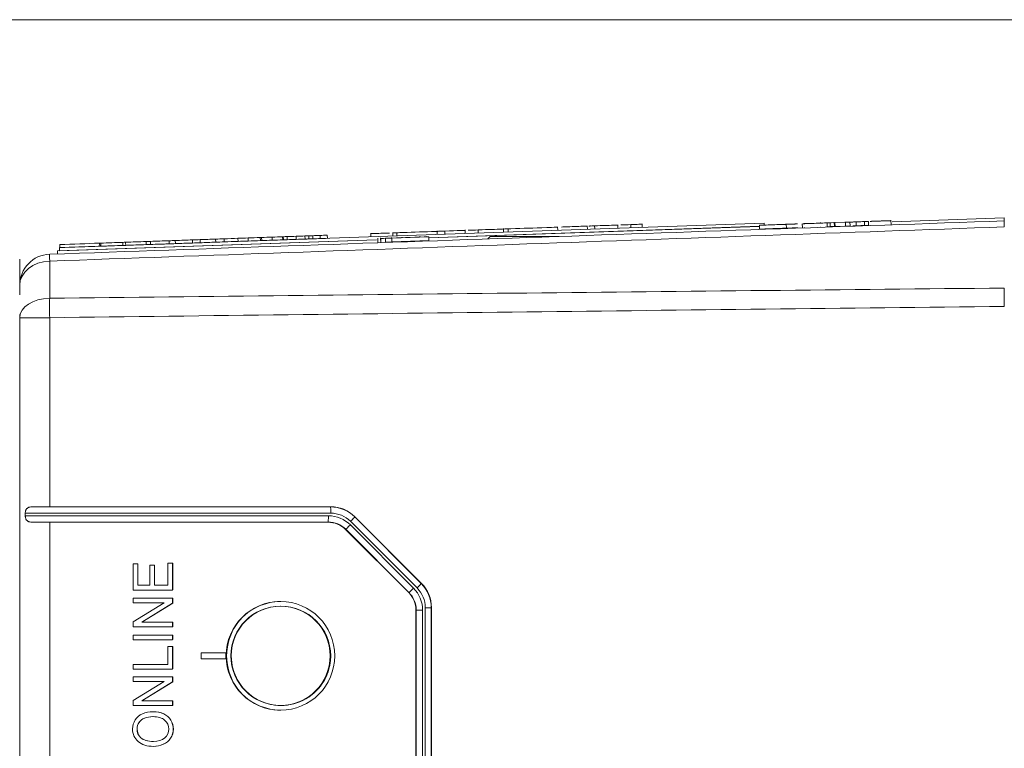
# Model space of a CAD drawing. Header units: millimetres. Extents: x 4 to 836, y 5 to 589.
# Tile 18 of 75: x 490 to 522, y 189 to 212. Entities that reach past the tile are written whole.
import ezdxf

# ---------------------------------------------------------------- set-up
doc = ezdxf.new("R2010")
doc.units = ezdxf.units.MM
doc.layers.add('1', color=7, linetype='Continuous', true_color=0xffffff)

msp = doc.modelspace()

# ---------------------------------------------------------------- linework, layer by layer
at = {"layer": '1', "color": 251, "linetype": 'Continuous', "lineweight": 18}
msp.add_line((551.808, 212.066), (463.199, 212.066), dxfattribs=at)
at = {"layer": '1', "color": 7, "linetype": 'Continuous', "lineweight": 18}
for p, q in [((513.914, 205.52), (491.228, 204.728)), ((513.764, 205.449), (513.768, 205.325)), ((513.917, 205.455), (513.914, 205.52)), ((514.427, 205.488), (514.427, 205.473)), ((514.632, 205.355), (514.628, 205.48)), ((514.909, 205.505), (514.909, 205.489)), ((515.148, 205.373), (515.143, 205.498)), ((515.203, 205.5), (515.203, 205.515)), ((515.341, 205.505), (515.346, 205.505)), ((515.729, 205.518), (515.729, 205.534)), ((515.944, 205.401), (515.939, 205.525)), ((516.005, 205.543), (516.005, 205.528)), ((516.17, 205.534), (516.175, 205.409)), ((516.674, 205.551), (516.678, 205.426)), ((516.878, 205.433), (516.874, 205.558)), ((517.093, 205.581), (517.094, 205.566)), ((517.098, 205.441), (517.099, 205.43)), ((517.271, 205.572), (517.275, 205.447)), ((518.001, 205.462), (517.995, 205.613)), ((513.765, 205.415), (503.117, 205.043)), ((514.432, 205.348), (514.432, 205.337)), ((514.914, 205.365), (514.914, 205.354)), ((515.208, 205.364), (515.208, 205.375)), ((515.734, 205.383), (515.733, 205.393)), ((516.01, 205.403), (516.01, 205.392)), ((501.437, 204.984), (491.232, 204.628)), ((501.474, 205.036), (501.48, 204.885)), ((501.564, 205.039), (501.569, 204.888)), ((501.564, 205.023), (501.569, 205.024)), ((501.724, 205.029), (501.728, 204.904)), ((501.747, 205.045), (501.747, 205.03)), ((501.751, 204.905), (501.752, 204.894)), ((501.919, 205.036), (501.919, 205.051)), ((501.924, 204.9), (501.923, 204.911)), ((501.926, 205.036), (501.93, 204.911)), ((502.249, 205.063), (502.249, 205.047)), ((502.254, 204.922), (502.254, 204.912)), ((502.263, 205.048), (502.262, 205.063)), ((502.267, 204.912), (502.267, 204.923)), ((502.451, 205.07), (502.452, 205.054)), ((502.456, 204.93), (502.457, 204.919)), ((502.754, 205.065), (502.754, 205.081)), ((502.759, 204.93), (502.759, 204.94)), ((502.82, 205.067), (502.819, 205.083)), ((502.825, 204.932), (502.824, 204.942)), ((502.841, 205.068), (502.84, 205.084)), ((502.845, 204.933), (502.845, 204.943)), ((503.028, 205.075), (503.027, 205.09)), ((503.033, 204.939), (503.032, 204.95)), ((503.116, 205.078), (503.121, 204.953)), ((491.232, 204.628), (491.228, 204.728)), ((494.868, 193.444), (493.602, 193.444)), ((493.602, 193.444), (493.602, 193.296)), ((494.868, 193.444), (494.871, 193.444)), ((494.868, 193.286), (494.868, 193.444)), ((494.871, 193.286), (494.871, 193.444)), ((493.602, 193.296), (494.596, 193.296)), ((494.596, 193.296), (493.602, 192.683)), ((493.873, 192.673), (494.868, 193.286)), ((493.877, 192.673), (494.871, 193.286)), ((494.868, 193.286), (494.871, 193.286)), ((493.602, 192.683), (493.602, 192.525)), ((493.602, 192.525), (494.868, 192.525)), ((494.868, 192.673), (493.873, 192.673)), ((494.868, 192.673), (494.871, 192.673)), ((494.868, 192.525), (494.868, 192.673)), ((494.868, 192.525), (494.871, 192.525)), ((494.871, 192.525), (494.871, 192.673)), ((496.588, 191.689), (495.789, 191.689)), ((495.789, 191.689), (495.789, 191.489)), ((495.789, 191.489), (496.588, 191.489)), ((496.588, 191.689), (496.592, 191.689)), ((496.588, 191.489), (496.588, 191.689)), ((496.588, 191.489), (496.592, 191.489)), ((496.592, 191.489), (496.592, 191.689)), ((499.958, 191.589), (499.958, 191.589)), ((494.35, 191.315), (494.353, 191.315)), ((494.868, 191.16), (494.868, 191.169)), ((493.602, 190.908), (494.868, 190.908)), ((493.602, 190.759), (493.602, 190.908)), ((494.868, 190.908), (494.871, 190.908)), ((494.868, 190.908), (494.868, 190.749)), ((494.871, 190.908), (494.871, 190.749)), ((494.596, 190.759), (493.602, 190.759)), ((493.602, 190.147), (494.595, 190.759)), ((494.868, 190.749), (493.873, 190.136)), ((494.871, 190.749), (493.877, 190.136)), ((494.868, 190.749), (494.871, 190.749)), ((493.602, 189.988), (493.602, 190.147)), ((493.602, 189.988), (493.606, 189.988)), ((494.868, 189.988), (493.602, 189.988)), ((494.871, 189.988), (493.606, 189.988)), ((493.873, 190.136), (494.868, 190.136)), ((494.868, 190.136), (494.871, 190.136)), ((494.868, 190.136), (494.868, 189.988)), ((494.868, 189.988), (494.871, 189.988)), ((494.871, 190.136), (494.871, 189.988)), ((494.241, 189.791), (494.236, 189.791)), ((493.787, 189.443), (493.791, 189.443)), ((494.803, 188.938), (494.806, 188.938)), ((494.251, 188.675), (494.255, 188.675))]:
    msp.add_line(p, q, dxfattribs=at)
at = {"layer": '1', "color": 5, "linetype": 'Continuous', "lineweight": 18}
for p, q in [((507.743, 205.418), (507.743, 205.405)), ((508.222, 205.321), (508.218, 205.434)), ((508.317, 205.438), (508.317, 205.425)), ((508.456, 205.43), (508.46, 205.33)), ((509.204, 205.356), (509.2, 205.468)), ((509.992, 205.383), (509.988, 205.496)), ((501.248, 205.191), (501.252, 205.078)), ((501.957, 205.216), (501.961, 205.103)), ((503.389, 205.152), (503.385, 205.265)), ((504.29, 205.184), (504.286, 205.297)), ((504.703, 205.299), (504.707, 205.199)), ((505.52, 205.34), (505.524, 205.227)), ((505.674, 205.232), (505.67, 205.345)), ((507.267, 205.288), (507.263, 205.401)), ((507.747, 205.305), (507.747, 205.305)), ((508.321, 205.325), (508.321, 205.325))]:
    msp.add_line(p, q, dxfattribs=at)
at = {"layer": '1', "color": 5, "linetype": 'Continuous', "lineweight": 13}
for p, q in [((509.619, 205.471), (509.623, 205.371)), ((502.085, 205.207), (502.088, 205.108)), ((503.635, 205.162), (503.632, 205.261))]:
    msp.add_line(p, q, dxfattribs=at)
at = {"layer": '1', "color": 7, "linetype": 'Continuous', "lineweight": 13}
for p, q in [((516.038, 205.529), (516.042, 205.404)), ((516.194, 205.534), (516.198, 205.409)), ((516.534, 205.546), (516.538, 205.421)), ((517.144, 205.568), (517.148, 205.443)), ((501.569, 205.024), (501.574, 204.899)), ((494.139, 194.507), (494.143, 194.507)), ((493.966, 189.583), (493.97, 189.583)), ((494.581, 189.719), (494.585, 189.719)), ((494.811, 189.516), (494.815, 189.516)), ((493.846, 188.952), (493.85, 188.952)), ((494.567, 188.742), (494.571, 188.742))]:
    msp.add_line(p, q, dxfattribs=at)
at = {"layer": '1', "color": 18, "linetype": 'Continuous', "lineweight": 18}
for p, q in [((521.642, 205.689), (518.036, 205.563)), ((521.642, 205.689), (521.646, 205.589)), ((513.765, 205.414), (503.118, 205.042)), ((501.438, 204.984), (491.161, 204.625)), ((491.161, 204.625), (491.165, 204.525))]:
    msp.add_line(p, q, dxfattribs=at)
at = {"layer": '1', "color": 163, "linetype": 'Continuous', "lineweight": 18}
for p, q in [((499.133, 205.004), (499.129, 205.104)), ((499.259, 205.008), (499.256, 205.108)), ((499.387, 205.013), (499.384, 205.113)), ((499.62, 205.021), (499.616, 205.121)), ((499.852, 205.029), (499.848, 205.129)), ((491.238, 204.728), (491.235, 204.828)), ((491.238, 204.728), (491.235, 204.828)), ((492.524, 204.773), (492.52, 204.873)), ((492.559, 204.774), (492.555, 204.874)), ((493.27, 204.799), (493.267, 204.899)), ((493.358, 204.802), (493.355, 204.902)), ((494.016, 204.825), (494.013, 204.925)), ((494.158, 204.83), (494.154, 204.93)), ((494.763, 204.851), (494.759, 204.951)), ((494.957, 204.858), (494.954, 204.958)), ((495.509, 204.877), (495.506, 204.977)), ((495.757, 204.886), (495.753, 204.986)), ((496.256, 204.904), (496.252, 205.003)), ((496.531, 204.913), (496.528, 205.013)), ((496.976, 204.929), (496.973, 205.029)), ((497.303, 204.94), (497.3, 205.04)), ((497.695, 204.954), (497.692, 205.054)), ((497.737, 204.955), (497.734, 205.055)), ((498.075, 204.967), (498.072, 205.067)), ((498.414, 204.979), (498.41, 205.079)), ((498.434, 204.98), (498.431, 205.08)), ((498.562, 204.984), (498.558, 205.084)), ((498.848, 204.994), (498.844, 205.094))]:
    msp.add_line(p, q, dxfattribs=at)
at = {"layer": '1', "color": 9, "linetype": 'Continuous', "lineweight": 18}
for p, q in [((505.096, 205.089), (505.015, 205.008)), ((507.317, 205.089), (505.096, 205.089))]:
    msp.add_line(p, q, dxfattribs=at)
at = {"layer": '1', "color": 27, "linetype": 'Continuous', "lineweight": 18}
for p, q in [((489.946, 203.208), (489.946, 204.354)), ((489.946, 154.602), (489.946, 202.576))]:
    msp.add_line(p, q, dxfattribs=at)
at = {"layer": '1', "color": 252, "linetype": 'Continuous', "lineweight": 13}
for p, q in [((490.911, 204.294), (490.911, 203.102)), ((489.946, 202.474), (490.911, 202.474)), ((490.911, 202.474), (490.911, 196.389)), ((490.31, 196.382), (499.954, 196.382)), ((499.954, 196.382), (499.957, 196.389)), ((499.961, 196.182), (490.126, 196.182)), ((490.126, 196.096), (499.884, 196.096)), ((502.741, 193.774), (500.597, 195.919)), ((500.735, 196.067), (500.732, 196.06)), ((500.732, 196.06), (502.875, 193.915)), ((499.878, 195.896), (490.31, 195.896)), ((490.911, 195.889), (490.911, 161.289)), ((499.875, 195.889), (499.878, 195.896)), ((500.443, 195.662), (500.44, 195.655)), ((502.477, 193.626), (500.443, 195.662)), ((500.592, 195.803), (502.626, 193.768)), ((502.875, 193.915), (502.883, 193.918)), ((502.47, 193.624), (502.477, 193.626)), ((502.711, 193.061), (502.704, 193.058)), ((502.711, 193.061), (502.918, 193.061)), ((502.711, 164.118), (502.711, 193.061)), ((502.918, 193.061), (502.918, 164.118)), ((503.197, 193.139), (503.004, 193.139)), ((503.004, 164.04), (503.004, 193.139)), ((503.204, 193.142), (503.197, 193.139)), ((503.197, 193.139), (503.197, 164.04))]:
    msp.add_line(p, q, dxfattribs=at)
at = {"layer": '1', "color": 252, "linetype": 'Continuous', "lineweight": 18}
for p, q in [((490.911, 196.389), (499.957, 196.389)), ((490.126, 196.182), (490.126, 196.096)), ((500.735, 196.067), (502.883, 193.918)), ((499.875, 195.889), (490.911, 195.889)), ((502.47, 193.624), (500.44, 195.655)), ((502.704, 164.121), (502.704, 193.058)), ((503.204, 193.142), (503.204, 164.037))]:
    msp.add_line(p, q, dxfattribs=at)
at = {"layer": '1', "color": 30, "linetype": 'Continuous', "lineweight": 18}
msp.add_line((498.344, 189.989), (498.358, 189.989), dxfattribs=at)
at = {"layer": '1', "color": 252, "linetype": 'Continuous', "lineweight": 18}
msp.add_arc((490.946, 203.517), 1, 92, 180, dxfattribs=at)
at = {"layer": '1', "color": 252, "linetype": 'Continuous', "lineweight": 13}
for centre, major_axis, ratio, start_param, end_param in [((490.946, 203.517), (0.035, -0.999), 0.012336, 3.141593, 3.820718), ((490.946, 203.517), (-1, 0), 0.777852, 4.747296, 6.283185), ((490.946, 202.474), (-1, 0), 0.628448, 4.747296, 6.283185), ((490.946, 202.474), (0.012, -1), 0.034897, 4.032833, 4.711958), ((499.954, 196.182), (0, -0.2), 0.034899, 1.570796, 3.106665), ((499.953, 195.282), (0.806, 0.751), 0.998678, 0.034822, 0.819663), ((499.877, 196.096), (0, 0.2), 0.034899, 3.176521, 4.712389), ((499.885, 195.096), (0.303, -0.954), 0.998763, 2.04841, 2.833965), ((499.96, 195.282), (0.638, 0.637), 0.998277, 0.000215, 0.785056), ((500.59, 195.919), (-0.141, -0.141), 0.024678, 1.595484, 3.106675), ((499.878, 195.096), (0.2, -0.775), 0.998415, 2.103857, 2.889412), ((500.585, 195.803), (0.141, 0.141), 0.024678, 3.17651, 4.737077), ((502.619, 193.768), (0.141, 0.141), 0.024678, 3.17651, 4.737077), ((501.919, 193.061), (0, 1), 0.999286, 4.712389, 5.497839), ((502.734, 193.774), (-0.141, -0.141), 0.024678, 1.595484, 3.106675), ((502.102, 193.138), (0.87, 0.236), 0.998004, 6.019031, 6.802759), ((502.095, 193.138), (1.066, 0.277), 0.998491, 6.029837, 6.813565), ((501.912, 193.061), (0.065, 0.797), 0.999224, 4.793993, 5.579443)]:
    msp.add_ellipse(centre, major_axis=major_axis, ratio=ratio, start_param=start_param, end_param=end_param, dxfattribs=at)
at = {"layer": '1', "color": 252, "linetype": 'Continuous', "lineweight": 18}
for centre, major_axis, ratio, start_param, end_param in [((490.946, 196.354), (1, -0.001), 0.034921, 1.605746, 2.260398), ((499.956, 195.289), (0.779, 0.779), 0.998277, 0.000215, 0.785056), ((490.946, 195.924), (1, 0.001), 0.034921, 4.022787, 4.67744), ((499.875, 195.089), (0.243, -0.763), 0.998763, 2.04841, 2.833965), ((502.102, 193.141), (1.064, 0.288), 0.998004, 6.019031, 6.802759), ((501.905, 193.058), (0, 0.8), 0.999286, 4.712389, 5.497839), ((498.358, 191.589), (0, 1.75), 0.999391, 0, 3.141593)]:
    msp.add_ellipse(centre, major_axis=major_axis, ratio=ratio, start_param=start_param, end_param=end_param, dxfattribs=at)
msp.add_ellipse((498.341, 191.589), major_axis=(0, -1.75), ratio=0.999391, dxfattribs=at)
at = {"layer": '1', "color": 30, "linetype": 'Continuous', "lineweight": 18}
msp.add_ellipse((498.344, 191.589), major_axis=(0, 1.6), ratio=0.999391, dxfattribs=at)
at = {"layer": '1', "color": 7, "linetype": 'Continuous', "lineweight": 18}
msp.add_ellipse((498.358, 191.589), major_axis=(1.6, 0), ratio=1, dxfattribs=at)
msp.add_ellipse((498.358, 191.589), major_axis=(1.6, 0), ratio=1, start_param=3.141592, end_param=6.283185, dxfattribs=at)
at = {"layer": '1', "color": 252, "linetype": 'Continuous', "lineweight": 18}
msp.add_open_spline([(490.911, 204.516), (501.156, 204.874), (511.401, 205.231), (521.646, 205.589)], degree=3, dxfattribs=at)
at = {"layer": '1', "color": 5, "linetype": 'Continuous', "lineweight": 18}
for points, knots in [([(508.218, 205.422), (508.217, 205.422), (508.173, 205.42), (507.901, 205.411), (507.729, 205.405), (507.484, 205.396), (507.451, 205.395), (507.419, 205.394), (507.386, 205.393)], [0, 0, 0, 0, 0.290975, 0.290975, 0.889899, 0.889899, 0.889899, 1, 1, 1, 1]), ([(509.201, 205.456), (509.2, 205.456), (509.154, 205.454), (508.88, 205.445), (508.719, 205.439), (508.456, 205.43)], [0, 0, 0, 0, 0.328383, 0.328383, 1, 1, 1, 1]), ([(509.989, 205.483), (509.989, 205.483), (509.972, 205.483), (509.939, 205.482), (509.901, 205.48), (509.864, 205.479), (509.826, 205.478), (509.76, 205.475), (509.686, 205.473), (509.619, 205.471)], [0, 0, 0, 0, 0.228646, 0.228646, 0.228646, 0.540443, 0.540443, 0.540443, 1, 1, 1, 1]), ([(501.853, 205.199), (501.668, 205.193), (501.483, 205.186), (501.298, 205.18), (501.266, 205.179), (501.249, 205.178), (501.248, 205.178)], [0, 0, 0, 0, 0.871375, 0.871375, 0.871375, 1, 1, 1, 1]), ([(502.085, 205.207), (502.059, 205.207), (502.033, 205.206), (502.007, 205.205), (501.973, 205.204), (501.957, 205.203), (501.958, 205.203)], [0, 0, 0, 0, 0.473339, 0.473339, 0.473339, 1, 1, 1, 1]), ([(503.385, 205.253), (503.385, 205.253), (503.368, 205.252), (503.336, 205.251), (502.987, 205.239), (502.639, 205.227), (502.291, 205.215), (502.225, 205.212), (502.151, 205.21), (502.085, 205.207)], [0, 0, 0, 0, 0.063132, 0.063132, 0.063132, 0.871375, 0.871375, 0.871375, 1, 1, 1, 1]), ([(503.632, 205.261), (503.556, 205.259), (503.488, 205.256), (503.427, 205.254), (503.413, 205.254), (503.399, 205.253), (503.385, 205.253)], [0, 0, 0, 0, 0.788517, 0.788517, 0.788517, 1, 1, 1, 1]), ([(505.671, 205.333), (505.671, 205.333), (505.611, 205.331), (505.267, 205.319), (505.061, 205.311), (504.703, 205.299)], [0, 0, 0, 0, 0.350039, 0.350039, 1, 1, 1, 1]), ([(507.263, 205.388), (507.264, 205.388), (507.199, 205.386), (507.072, 205.382), (507.021, 205.38), (506.97, 205.378), (506.919, 205.376), (506.483, 205.361), (506.154, 205.35), (505.734, 205.335), (505.712, 205.334), (505.692, 205.333)], [0, 0, 0, 0, 0.198085, 0.198085, 0.198085, 0.302291, 0.302291, 0.302291, 0.960125, 0.960125, 1, 1, 1, 1])]:
    msp.add_open_spline(points, degree=3, knots=knots, dxfattribs=at)
for points in [[(508.456, 205.43), (508.394, 205.428), (508.331, 205.426), (508.269, 205.423)], [(509.619, 205.471), (509.515, 205.467), (509.41, 205.463), (509.305, 205.46)], [(504.286, 205.284), (504.285, 205.284), (504.064, 205.277), (503.632, 205.261)], [(504.703, 205.299), (504.596, 205.295), (504.488, 205.291), (504.38, 205.288)]]:
    msp.add_open_spline(points, degree=3, dxfattribs=at)
at = {"layer": '1', "color": 7, "linetype": 'Continuous', "lineweight": 18}
for points, degree, knots in [([(513.764, 205.449), (513.764, 205.449), (513.764, 205.449), (513.766, 205.45), (513.77, 205.45), (513.783, 205.45), (513.783, 205.45), (513.783, 205.45), (514.453, 205.474), (514.453, 205.474), (514.453, 205.474), (514.473, 205.474), (514.473, 205.474), (514.473, 205.474), (514.501, 205.475), (514.501, 205.475), (514.501, 205.475), (514.601, 205.479), (514.601, 205.479), (514.601, 205.479), (514.62, 205.479), (514.626, 205.48), (514.628, 205.48), (514.628, 205.48), (514.628, 205.48)], 6, [0, 0, 0, 0, 0, 0, 0, 0.025095, 0.080627, 0.13616, 0.191693, 0.247225, 0.302758, 0.358291, 0.413823, 0.469356, 0.524889, 0.580421, 0.635954, 0.691487, 0.74702, 0.802552, 0.858085, 0.913618, 0.96915, 1, 1, 1, 1, 1, 1, 1]), ([(514.633, 205.48), (514.695, 205.482), (514.825, 205.487), (514.975, 205.492), (514.975, 205.492), (514.975, 205.492), (514.988, 205.492), (514.992, 205.492), (514.992, 205.492), (514.993, 205.492), (514.993, 205.492)], 6, [0, 0, 0, 0, 0, 0, 0, 0.184493, 0.400987, 0.617481, 0.833975, 1, 1, 1, 1, 1, 1, 1]), ([(515.156, 205.498), (515.183, 205.499), (515.26, 205.502), (515.344, 205.505), (515.344, 205.505), (515.346, 205.505), (515.367, 205.505), (515.367, 205.505), (515.367, 205.505), (515.392, 205.506), (515.392, 205.506), (515.392, 205.506), (515.915, 205.525), (515.915, 205.525), (515.915, 205.525), (515.932, 205.525), (515.938, 205.525), (515.939, 205.525), (515.939, 205.525), (515.939, 205.525)], 6, [0, 0, 0, 0, 0, 0, 0, 0.037359, 0.114348, 0.191336, 0.268325, 0.345314, 0.422302, 0.499291, 0.57628, 0.653268, 0.730257, 0.807246, 0.884235, 0.961223, 1, 1, 1, 1, 1, 1, 1]), ([(515.95, 205.526), (515.989, 205.527), (516.013, 205.528), (516.013, 205.528), (516.038, 205.529), (516.038, 205.529)], 3, [0, 0, 0, 0, 0.160698, 0.160698, 1, 1, 1, 1]), ([(516.038, 205.529), (516.038, 205.529), (516.068, 205.53), (516.068, 205.53), (516.154, 205.533), (516.154, 205.533), (516.17, 205.534), (516.17, 205.534)], 3, [0, 0, 0, 0, 0.333333, 0.333333, 0.666667, 0.666667, 1, 1, 1, 1]), ([(516.194, 205.534), (516.194, 205.534), (516.51, 205.545), (516.51, 205.545), (516.534, 205.546), (516.534, 205.546)], 3, [0, 0, 0, 0, 0.5, 0.5, 1, 1, 1, 1]), ([(516.198, 205.409), (516.198, 205.409), (516.515, 205.42), (516.515, 205.42), (516.538, 205.421), (516.538, 205.421)], 3, [0, 0, 0, 0, 0.5, 0.5, 1, 1, 1, 1]), ([(516.534, 205.546), (516.534, 205.546), (516.55, 205.547), (516.55, 205.547), (516.643, 205.55), (516.643, 205.55), (516.674, 205.551), (516.674, 205.551)], 3, [0, 0, 0, 0, 0.333333, 0.333333, 0.666667, 0.666667, 1, 1, 1, 1]), ([(516.538, 205.421), (516.538, 205.421), (516.555, 205.422), (516.555, 205.422), (516.648, 205.425), (516.648, 205.425), (516.678, 205.426), (516.678, 205.426)], 3, [0, 0, 0, 0, 0.333333, 0.333333, 0.666667, 0.666667, 1, 1, 1, 1]), ([(516.687, 205.552), (516.72, 205.553), (516.739, 205.553), (516.739, 205.553), (516.768, 205.554), (516.768, 205.554), (516.787, 205.555), (516.787, 205.555), (516.855, 205.557), (516.855, 205.557), (516.874, 205.558), (516.874, 205.558), (516.874, 205.558), (516.874, 205.558)], 3, [0, 0, 0, 0, 0.033957, 0.033957, 0.2754, 0.2754, 0.516843, 0.516843, 0.758287, 0.758287, 0.99973, 0.99973, 1, 1, 1, 1]), ([(516.773, 205.429), (516.773, 205.429), (516.773, 205.429), (516.773, 205.429), (516.791, 205.43), (516.791, 205.43), (516.86, 205.433), (516.86, 205.433), (516.878, 205.433), (516.878, 205.433), (516.878, 205.433), (516.878, 205.433)], 3, [0, 0, 0, 0, 0.004276, 0.004276, 0.335801, 0.335801, 0.667326, 0.667326, 0.998851, 0.998851, 1, 1, 1, 1]), ([(516.874, 205.558), (516.939, 205.56), (517.123, 205.567), (517.123, 205.567), (517.144, 205.568), (517.144, 205.568)], 3, [0, 0, 0, 0, 0.451204, 0.451204, 1, 1, 1, 1]), ([(516.878, 205.433), (516.944, 205.435), (517.127, 205.442), (517.127, 205.442), (517.148, 205.443), (517.148, 205.443)], 3, [0, 0, 0, 0, 0.451204, 0.451204, 1, 1, 1, 1]), ([(516.919, 205.56), (516.919, 205.56), (516.919, 205.56), (516.919, 205.56), (516.947, 205.561), (516.947, 205.561)], 3, [0, 0, 0, 0, 0.001822, 0.001822, 1, 1, 1, 1]), ([(517.144, 205.568), (517.144, 205.568), (517.155, 205.568), (517.155, 205.568), (517.24, 205.571), (517.24, 205.571), (517.271, 205.572), (517.271, 205.572)], 3, [0, 0, 0, 0, 0.333333, 0.333333, 0.666667, 0.666667, 1, 1, 1, 1]), ([(517.148, 205.443), (517.148, 205.443), (517.159, 205.443), (517.159, 205.443), (517.244, 205.446), (517.244, 205.446), (517.275, 205.447), (517.275, 205.447)], 3, [0, 0, 0, 0, 0.333333, 0.333333, 0.666667, 0.666667, 1, 1, 1, 1]), ([(517.324, 205.574), (517.357, 205.575), (517.467, 205.579), (517.661, 205.586), (517.86, 205.593), (517.951, 205.596), (517.988, 205.597), (517.996, 205.597), (517.996, 205.597)], 6, [0, 0, 0, 0, 0, 0, 0, 0.217448, 0.682826, 1, 1, 1, 1, 1, 1, 1]), ([(513.768, 205.325), (513.768, 205.325), (513.769, 205.325), (513.77, 205.325), (513.774, 205.325), (513.788, 205.325), (513.788, 205.325), (513.788, 205.325), (514.458, 205.349), (514.458, 205.349), (514.458, 205.349), (514.478, 205.349), (514.478, 205.349), (514.478, 205.349), (514.506, 205.35), (514.506, 205.35), (514.506, 205.35), (514.605, 205.354), (514.605, 205.354), (514.605, 205.354), (514.624, 205.354), (514.63, 205.355), (514.632, 205.355), (514.632, 205.355), (514.632, 205.355)], 6, [0, 0, 0, 0, 0, 0, 0, 0.025095, 0.080627, 0.13616, 0.191693, 0.247225, 0.302758, 0.358291, 0.413823, 0.469356, 0.524889, 0.580421, 0.635954, 0.691487, 0.747019, 0.802552, 0.858085, 0.913617, 0.96915, 1, 1, 1, 1, 1, 1, 1]), ([(514.637, 205.355), (514.7, 205.357), (514.829, 205.362), (514.979, 205.367), (514.979, 205.367), (514.979, 205.367), (514.993, 205.367), (514.996, 205.367), (514.997, 205.367), (514.997, 205.367), (514.998, 205.367)], 6, [0, 0, 0, 0, 0, 0, 0, 0.184493, 0.400987, 0.617481, 0.833975, 1, 1, 1, 1, 1, 1, 1]), ([(515.954, 205.401), (515.993, 205.402), (516.017, 205.403), (516.017, 205.403), (516.042, 205.404), (516.042, 205.404)], 3, [0, 0, 0, 0, 0.160698, 0.160698, 1, 1, 1, 1]), ([(516.042, 205.404), (516.042, 205.404), (516.073, 205.405), (516.073, 205.405), (516.158, 205.408), (516.158, 205.408), (516.175, 205.409), (516.175, 205.409)], 3, [0, 0, 0, 0, 0.333333, 0.333333, 0.666667, 0.666667, 1, 1, 1, 1]), ([(493.696, 194.55), (493.653, 194.55), (493.602, 194.55), (493.602, 194.55), (493.602, 194.55), (493.602, 193.707), (493.602, 193.707), (493.602, 193.707), (494.868, 193.707), (494.868, 193.707)], 3, [0, 0, 0, 0, 0.22638, 0.22638, 0.22638, 0.61319, 0.61319, 0.61319, 1, 1, 1, 1]), ([(494.291, 193.861), (494.291, 193.861), (494.291, 193.861), (494.291, 193.861), (494.291, 193.861), (494.291, 194.507), (494.291, 194.507), (494.291, 194.507), (494.29, 194.507), (494.288, 194.507)], 3, [0, 0, 0, 0, 0.014143, 0.014143, 0.014143, 0.91979, 0.91979, 0.91979, 1, 1, 1, 1]), ([(494.802, 194.577), (494.762, 194.577), (494.718, 194.577), (494.718, 194.577), (494.718, 194.577), (494.718, 193.861), (494.718, 193.861), (494.718, 193.861), (494.649, 193.861), (494.566, 193.861)], 3, [0, 0, 0, 0, 0.277751, 0.277751, 0.277751, 0.793148, 0.793148, 0.793148, 1, 1, 1, 1]), ([(494.871, 193.717), (494.871, 193.816), (494.871, 194.577), (494.871, 194.577), (494.871, 194.577), (494.84, 194.577), (494.805, 194.577)], 3, [0, 0, 0, 0, 0.669778, 0.669778, 0.669778, 1, 1, 1, 1]), ([(494.868, 192.1), (494.868, 192.1), (493.602, 192.1), (493.602, 192.1), (493.602, 192.1), (493.602, 192.254), (493.602, 192.254)], 3, [0, 0, 0, 0, 0.5, 0.5, 0.5, 1, 1, 1, 1]), ([(494.867, 192.254), (494.87, 192.254), (494.871, 192.254), (494.871, 192.254), (494.871, 192.254), (494.871, 192.149), (494.871, 192.112)], 3, [0, 0, 0, 0, 0.039758, 0.039758, 0.039758, 1, 1, 1, 1]), ([(494.802, 191.89), (494.762, 191.89), (494.718, 191.89), (494.718, 191.89), (494.718, 191.89), (494.718, 191.315), (494.718, 191.315)], 3, [0, 0, 0, 0, 0.350188, 0.350188, 0.350188, 1, 1, 1, 1]), ([(494.871, 191.169), (494.871, 191.252), (494.871, 191.89), (494.871, 191.89), (494.871, 191.89), (494.84, 191.89), (494.805, 191.89)], 3, [0, 0, 0, 0, 0.669778, 0.669778, 0.669778, 1, 1, 1, 1]), ([(494.718, 191.315), (494.718, 191.315), (493.602, 191.315), (493.602, 191.315), (493.602, 191.315), (493.602, 191.16), (493.602, 191.16), (493.602, 191.16), (494.868, 191.16), (494.868, 191.16)], 3, [0, 0, 0, 0, 0.333333, 0.333333, 0.333333, 0.666667, 0.666667, 0.666667, 1, 1, 1, 1]), ([(493.897, 189.723), (493.997, 189.768), (494.11, 189.791), (494.237, 189.791), (494.365, 189.791), (494.48, 189.767), (494.581, 189.719)], 3, [0, 0, 0, 0, 0.5, 0.5, 0.5, 1, 1, 1, 1]), ([(494.613, 189.519), (494.525, 189.594), (494.399, 189.632), (494.236, 189.632), (494.133, 189.632), (494.043, 189.615), (493.966, 189.583)], 3, [0, 0, 0, 0, 0.5, 0.5, 0.5, 1, 1, 1, 1]), ([(493.758, 188.831), (493.639, 188.935), (493.58, 189.069), (493.58, 189.234), (493.58, 189.341), (493.608, 189.439), (493.663, 189.525)], 3, [0, 0, 0, 0, 0.5, 0.5, 0.5, 1, 1, 1, 1]), ([(493.787, 189.443), (493.745, 189.381), (493.724, 189.311), (493.724, 189.235), (493.724, 189.125), (493.765, 189.031), (493.846, 188.952)], 3, [0, 0, 0, 0, 0.5, 0.5, 0.5, 1, 1, 1, 1]), ([(493.791, 189.443), (493.749, 189.381), (493.727, 189.311), (493.727, 189.235), (493.727, 189.125), (493.768, 189.031), (493.85, 188.952)], 3, [0, 0, 0, 0, 0.5, 0.5, 0.5, 1, 1, 1, 1]), ([(494.614, 188.947), (494.702, 189.023), (494.746, 189.118), (494.746, 189.232), (494.746, 189.348), (494.702, 189.444), (494.613, 189.519)], 3, [0, 0, 0, 0, 0.5, 0.5, 0.5, 1, 1, 1, 1]), ([(494.811, 189.516), (494.863, 189.429), (494.889, 189.334), (494.889, 189.233), (494.889, 189.123), (494.861, 189.025), (494.803, 188.938)], 3, [0, 0, 0, 0, 0.5, 0.5, 0.5, 1, 1, 1, 1]), ([(494.815, 189.516), (494.867, 189.429), (494.893, 189.334), (494.893, 189.233), (494.893, 189.123), (494.864, 189.025), (494.806, 188.938)], 3, [0, 0, 0, 0, 0.5, 0.5, 0.5, 1, 1, 1, 1])]:
    msp.add_open_spline(points, degree=degree, knots=knots, dxfattribs=at)
at = {"layer": '1', "color": 252, "linetype": 'Continuous', "lineweight": 18}
for points, knots in [([(521.646, 205.589), (521.646, 205.589), (521.646, 205.581), (521.646, 205.556), (521.646, 205.523), (521.646, 205.483), (521.646, 205.428), (521.646, 205.397)], [0, 0, 0, 0, 0.25, 0.5, 0.5, 0.75, 1, 1, 1, 1]), ([(521.646, 203.428), (521.646, 203.385), (521.646, 203.296), (521.646, 203.199), (521.646, 203.098), (521.646, 202.996), (521.646, 202.891), (521.646, 202.838)], [0, 0, 0, 0, 0.25, 0.5, 0.5, 0.75, 1, 1, 1, 1]), ([(490.126, 196.182), (490.126, 196.198), (490.127, 196.213), (490.131, 196.236), (490.132, 196.243), (490.136, 196.257), (490.139, 196.264), (490.143, 196.278), (490.146, 196.284), (490.152, 196.296), (490.159, 196.307), (490.166, 196.318), (490.174, 196.327), (490.178, 196.332), (490.191, 196.344), (490.2, 196.351), (490.22, 196.362), (490.23, 196.367), (490.263, 196.378), (490.286, 196.381), (490.31, 196.382)], [0, 0, 0, 0, 0.125, 0.125, 0.1875, 0.1875, 0.25, 0.25, 0.3125, 0.3125, 0.375, 0.4375, 0.4375, 0.5, 0.5, 0.625, 0.625, 0.75, 0.75, 1, 1, 1, 1]), ([(490.31, 195.896), (490.286, 195.897), (490.263, 195.9), (490.236, 195.909), (490.231, 195.912), (490.22, 195.916), (490.215, 195.919), (490.2, 195.927), (490.191, 195.934), (490.174, 195.951), (490.166, 195.96), (490.156, 195.977), (490.152, 195.982), (490.146, 195.994), (490.144, 196.001), (490.136, 196.021), (490.132, 196.035), (490.128, 196.057), (490.127, 196.065), (490.126, 196.08), (490.126, 196.088), (490.126, 196.096)], [0, 0, 0, 0, 0.25, 0.25, 0.3125, 0.3125, 0.375, 0.375, 0.5, 0.5, 0.625, 0.625, 0.6875, 0.6875, 0.75, 0.75, 0.875, 0.875, 0.9375, 0.9375, 1, 1, 1, 1])]:
    msp.add_open_spline(points, degree=3, knots=knots, dxfattribs=at)
at = {"layer": '1', "color": 252, "linetype": 'Continuous', "lineweight": 13}
for points in [[(521.646, 205.397), (511.401, 205.03), (501.156, 204.663), (490.911, 204.294)], [(490.911, 203.102), (501.156, 203.215), (511.401, 203.323), (521.646, 203.428)], [(521.646, 202.838), (511.401, 202.722), (501.156, 202.601), (490.911, 202.474)]]:
    msp.add_open_spline(points, degree=3, dxfattribs=at)
at = {"layer": '1', "color": 163, "linetype": 'Continuous', "lineweight": 18}
for points in [[(499.129, 205.104), (499.034, 205.101), (498.939, 205.097), (498.844, 205.094)], [(499.256, 205.108), (499.214, 205.107), (499.172, 205.105), (499.129, 205.104)], [(499.384, 205.113), (499.341, 205.111), (499.299, 205.11), (499.256, 205.108)], [(499.616, 205.121), (499.539, 205.118), (499.461, 205.116), (499.384, 205.113)], [(499.848, 205.129), (499.771, 205.126), (499.693, 205.124), (499.616, 205.121)], [(492.52, 204.873), (492.092, 204.858), (491.663, 204.843), (491.235, 204.828)], [(492.555, 204.874), (492.544, 204.874), (492.532, 204.874), (492.52, 204.873)], [(493.267, 204.899), (493.03, 204.891), (492.792, 204.883), (492.555, 204.874)], [(493.27, 204.799), (493.033, 204.791), (492.796, 204.783), (492.559, 204.774)], [(493.355, 204.902), (493.325, 204.901), (493.296, 204.9), (493.267, 204.899)], [(493.358, 204.802), (493.329, 204.801), (493.3, 204.8), (493.27, 204.799)], [(494.013, 204.925), (493.794, 204.918), (493.574, 204.91), (493.355, 204.902)], [(494.016, 204.825), (493.797, 204.818), (493.578, 204.81), (493.358, 204.802)], [(494.154, 204.93), (494.107, 204.929), (494.06, 204.927), (494.013, 204.925)], [(494.158, 204.83), (494.111, 204.829), (494.064, 204.827), (494.016, 204.825)], [(494.759, 204.951), (494.558, 204.944), (494.356, 204.937), (494.154, 204.93)], [(494.763, 204.851), (494.561, 204.844), (494.359, 204.837), (494.158, 204.83)], [(494.954, 204.958), (494.889, 204.956), (494.824, 204.954), (494.759, 204.951)], [(494.957, 204.858), (494.892, 204.856), (494.828, 204.854), (494.763, 204.851)], [(495.506, 204.977), (495.322, 204.971), (495.138, 204.965), (494.954, 204.958)], [(495.509, 204.877), (495.325, 204.871), (495.141, 204.865), (494.957, 204.858)], [(495.753, 204.986), (495.671, 204.983), (495.588, 204.98), (495.506, 204.977)], [(495.757, 204.886), (495.674, 204.883), (495.592, 204.88), (495.509, 204.877)], [(496.252, 205.003), (496.086, 204.998), (495.92, 204.992), (495.753, 204.986)], [(496.256, 204.904), (496.089, 204.898), (495.923, 204.892), (495.757, 204.886)], [(496.528, 205.013), (496.436, 205.01), (496.344, 205.007), (496.252, 205.003)], [(496.531, 204.913), (496.439, 204.91), (496.348, 204.907), (496.256, 204.904)], [(496.973, 205.029), (496.824, 205.023), (496.676, 205.018), (496.528, 205.013)], [(496.976, 204.929), (496.828, 204.924), (496.68, 204.918), (496.531, 204.913)], [(497.3, 205.04), (497.191, 205.036), (497.082, 205.032), (496.973, 205.029)], [(497.303, 204.94), (497.194, 204.936), (497.085, 204.933), (496.976, 204.929)], [(497.692, 205.054), (497.561, 205.049), (497.43, 205.045), (497.3, 205.04)], [(497.695, 204.954), (497.564, 204.949), (497.434, 204.945), (497.303, 204.94)], [(497.734, 205.055), (497.72, 205.055), (497.706, 205.054), (497.692, 205.054)], [(497.737, 204.955), (497.723, 204.955), (497.709, 204.954), (497.695, 204.954)], [(498.072, 205.067), (497.959, 205.063), (497.846, 205.059), (497.734, 205.055)], [(498.075, 204.967), (497.963, 204.963), (497.85, 204.959), (497.737, 204.955)], [(498.41, 205.079), (498.298, 205.075), (498.185, 205.071), (498.072, 205.067)], [(498.414, 204.979), (498.301, 204.975), (498.188, 204.971), (498.075, 204.967)], [(498.43, 205.08), (498.424, 205.079), (498.417, 205.079), (498.41, 205.079)], [(498.434, 204.98), (498.427, 204.979), (498.421, 204.979), (498.414, 204.979)], [(498.558, 205.084), (498.516, 205.083), (498.473, 205.081), (498.431, 205.08)], [(498.562, 204.984), (498.519, 204.983), (498.477, 204.981), (498.434, 204.98)], [(498.844, 205.094), (498.749, 205.091), (498.654, 205.087), (498.558, 205.084)], [(498.848, 204.994), (498.752, 204.991), (498.657, 204.987), (498.562, 204.984)], [(499.133, 205.004), (499.038, 205.001), (498.943, 204.997), (498.848, 204.994)], [(499.259, 205.008), (499.217, 205.007), (499.175, 205.006), (499.133, 205.004)], [(499.387, 205.013), (499.345, 205.011), (499.302, 205.01), (499.259, 205.008)], [(499.62, 205.021), (499.542, 205.018), (499.465, 205.016), (499.387, 205.013)], [(499.852, 205.029), (499.774, 205.026), (499.697, 205.024), (499.62, 205.021)], [(492.524, 204.773), (492.095, 204.758), (491.667, 204.743), (491.238, 204.728)], [(492.559, 204.774), (492.547, 204.774), (492.535, 204.774), (492.524, 204.773)]]:
    msp.add_open_spline(points, degree=3, dxfattribs=at)
at = {"layer": '1', "color": 7, "linetype": 'Continuous', "lineweight": 18}
for points, degree in [([(501.569, 205.024), (501.586, 205.024), (501.636, 205.026), (501.718, 205.029)], 3), ([(501.926, 205.036), (501.858, 205.034), (501.791, 205.031), (501.724, 205.029)], 3), ([(501.93, 204.911), (501.863, 204.909), (501.795, 204.906), (501.728, 204.904)], 3), ([(503.116, 205.078), (502.719, 205.064), (502.322, 205.05), (501.926, 205.036)], 3), ([(503.121, 204.953), (502.724, 204.939), (502.327, 204.925), (501.93, 204.911)], 3), ([(494.868, 193.717), (494.871, 193.717)], 1), ([(494.868, 193.707), (494.868, 193.707), (494.868, 193.711), (494.868, 193.717)], 3), ([(493.602, 192.254), (493.602, 192.254), (494.001, 192.254), (494.351, 192.254)], 3), ([(494.868, 192.112), (494.871, 192.112)], 1), ([(494.868, 192.112), (494.868, 192.104), (494.868, 192.1), (494.868, 192.1)], 3), ([(494.868, 191.169), (494.871, 191.169)], 1), ([(493.663, 189.525), (493.72, 189.611), (493.797, 189.677), (493.897, 189.723)], 3), ([(493.966, 189.583), (493.889, 189.551), (493.83, 189.504), (493.787, 189.443)], 3), ([(493.97, 189.583), (493.893, 189.551), (493.833, 189.504), (493.791, 189.443)], 3), ([(494.239, 189.632), (494.136, 189.632), (494.046, 189.615), (493.97, 189.583)], 3), ([(494.242, 189.791), (494.37, 189.791), (494.484, 189.767), (494.585, 189.719)], 3), ([(494.581, 189.719), (494.682, 189.671), (494.759, 189.604), (494.811, 189.516)], 3), ([(494.585, 189.719), (494.686, 189.671), (494.763, 189.604), (494.815, 189.516)], 3), ([(493.846, 188.952), (493.928, 188.873), (494.064, 188.834), (494.254, 188.834)], 3), ([(493.85, 188.952), (493.931, 188.873), (494.067, 188.834), (494.258, 188.834)], 3), ([(494.254, 188.834), (494.407, 188.834), (494.527, 188.872), (494.614, 188.947)], 3), ([(494.803, 188.938), (494.746, 188.852), (494.667, 188.786), (494.567, 188.742)], 3), ([(494.806, 188.938), (494.749, 188.852), (494.67, 188.786), (494.571, 188.742)], 3), ([(494.251, 188.675), (494.041, 188.675), (493.877, 188.727), (493.758, 188.831)], 3), ([(494.567, 188.742), (494.468, 188.697), (494.362, 188.675), (494.251, 188.675)], 3), ([(494.571, 188.742), (494.471, 188.697), (494.366, 188.675), (494.255, 188.675)], 3)]:
    msp.add_open_spline(points, degree=degree, dxfattribs=at)
at = {"layer": '1', "color": 7, "linetype": 'Continuous', "lineweight": 13}
for points, knots in [([(494.139, 194.507), (494.139, 194.507), (494.139, 193.861), (494.139, 193.861), (494.139, 193.861), (493.752, 193.861), (493.752, 193.861), (493.752, 193.861), (493.752, 194.55), (493.752, 194.55), (493.752, 194.55), (493.726, 194.55), (493.696, 194.55)], [0, 0, 0, 0, 0.292847, 0.292847, 0.292847, 0.585694, 0.585694, 0.585694, 0.878542, 0.878542, 0.878542, 1, 1, 1, 1]), ([(494.566, 193.861), (494.442, 193.861), (494.288, 193.861), (494.288, 193.861), (494.288, 193.861), (494.288, 194.507), (494.288, 194.507), (494.288, 194.507), (494.139, 194.507), (494.139, 194.507)], [0, 0, 0, 0, 0.230372, 0.230372, 0.230372, 0.615186, 0.615186, 0.615186, 1, 1, 1, 1]), ([(494.868, 193.717), (494.868, 193.816), (494.868, 194.577), (494.868, 194.577), (494.868, 194.577), (494.836, 194.577), (494.802, 194.577)], [0, 0, 0, 0, 0.669778, 0.669778, 0.669778, 1, 1, 1, 1]), ([(494.351, 192.254), (494.625, 192.254), (494.868, 192.254), (494.868, 192.254), (494.868, 192.254), (494.868, 192.149), (494.868, 192.112)], [0, 0, 0, 0, 0.346404, 0.346404, 0.346404, 1, 1, 1, 1]), ([(494.868, 191.169), (494.868, 191.252), (494.868, 191.89), (494.868, 191.89), (494.868, 191.89), (494.836, 191.89), (494.802, 191.89)], [0, 0, 0, 0, 0.669778, 0.669778, 0.669778, 1, 1, 1, 1])]:
    msp.add_open_spline(points, degree=3, knots=knots, dxfattribs=at)

doc.saveas('drawing.dxf')
